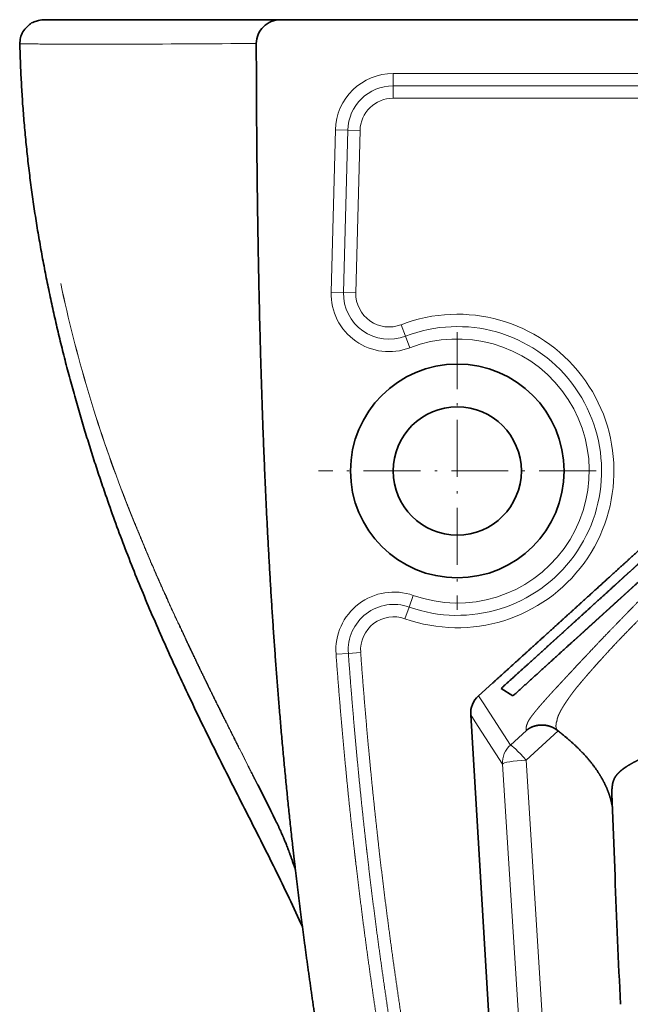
# Model space of a CAD drawing. Extents: x 66 to 384, y 41 to 268.
# Tile 4 of 6: x 266 to 298, y 216 to 268. Entities that reach past the tile are written whole.
import ezdxf

# ---------------------------------------------------------------- set-up
doc = ezdxf.new("R2010")
doc.units = 0
doc.linetypes.add('DASHDOT', pattern=[18.5, 12, -3, 0.5, -3])
doc.layers.get('0').update_dxf_attribs({"lineweight": 13})

# ---------------------------------------------------------------- blocks, each defined once
blk = doc.blocks.new('BLOCK11')
at = {"color": 7, "linetype": 'DASHDOT', "lineweight": 13}
for p, q in [((-90.01, -65.76), (-90.01, -124.27)), ((-60.76, -95.01), (-119.27, -95.01))]:
    blk.add_line(p, q, dxfattribs=at)
blk = doc.blocks.new('BLOCK14')
at = {"color": 7, "lineweight": 35, "ltscale": 0.067288}
blk.add_line((-177.15, 0), (-174.46, 0), dxfattribs=at)
at = {"color": 7, "lineweight": 35, "ltscale": 0.037004}
blk.add_line((-174.46, 0), (-172.98, 0), dxfattribs=at)
at = {"color": 7, "lineweight": 35, "ltscale": 0.420831}
blk.add_line((-172.98, 0), (-156.15, 0), dxfattribs=at)
at = {"color": 7, "lineweight": 35}
for p, q in [((-156.15, 0), (-127.23, 0)), ((-127.23, 0), (127.23, 0)), ((-87.18, -146.37), (-78.79, -286.1))]:
    blk.add_line(p, q, dxfattribs=at)
at = {"color": 7, "lineweight": 13}
for p, q in [((103.5, -11.34), (-103.5, -11.34)), ((103.5, -13.94), (-103.5, -13.94)), ((-103.5, -16.53), (103.5, -16.53)), ((-115.69, -23.22), (-116.57, -57.37)), ((-113.09, -23.29), (-113.97, -57.44)), ((-110.5, -23.35), (-111.37, -57.51)), ((-80.47, -156.71), (-72.87, -277.53)), ((-75.48, -155.87), (-67.04, -290.11))]:
    blk.add_line(p, q, dxfattribs=at)
at = {"color": 7, "lineweight": 13, "ltscale": 0.064952}
for p, q in [((-103.5, -13.94), (-103.5, -11.34)), ((-103.5, -13.94), (-103.5, -16.53)), ((-113.09, -23.29), (-115.69, -23.22)), ((-113.09, -23.29), (-110.5, -23.35)), ((-113.97, -57.44), (-116.57, -57.37)), ((-113.97, -57.44), (-111.37, -57.51)), ((-100.93, -66.64), (-101.86, -64.22)), ((-100.93, -66.64), (-100, -69.07)), ((-100.18, -123.66), (-99.31, -121.22)), ((-100.18, -123.66), (-101.04, -126.11)), ((-112.96, -133.41), (-115.55, -133.6)), ((-112.96, -133.41), (-110.37, -133.22))]:
    blk.add_line(p, q, dxfattribs=at)
at = {"color": 7, "lineweight": 13, "ltscale": 0.000338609}
blk.add_line((-160.37, -100), (-160.36, -100.01), dxfattribs=at)
at = {"color": 7, "lineweight": 13, "ltscale": 0.000336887}
blk.add_line((-160.33, -99.99), (-160.33, -100), dxfattribs=at)
at = {"color": 7, "lineweight": 35, "ltscale": 0.101962}
blk.add_line((-85.55, -142.37), (-82.52, -139.63), dxfattribs=at)
at = {"color": 7, "lineweight": 35, "ltscale": 0.073211}
blk.add_line((-78.29, -142.37), (-80.75, -140.78), dxfattribs=at)
at = {"color": 7, "lineweight": 13, "ltscale": 0.044324}
blk.add_line((-85.55, -142.37), (-84.58, -143.85), dxfattribs=at)
at = {"color": 7, "lineweight": 13, "ltscale": 0.264033}
blk.add_line((-84.58, -143.85), (-78.83, -152.71), dxfattribs=at)
at = {"color": 7, "lineweight": 13, "ltscale": 0.04415}
blk.add_line((-87.18, -146.37), (-86.22, -147.85), dxfattribs=at)
at = {"color": 7, "lineweight": 13, "ltscale": 0.264031}
blk.add_line((-86.22, -147.85), (-80.47, -156.71), dxfattribs=at)
at = {"color": 7, "lineweight": 13, "ltscale": 0.114107}
blk.add_line((-75.46, -149.64), (-78.83, -152.71), dxfattribs=at)
at = {"color": 7, "lineweight": 13, "ltscale": 0.227184}
blk.add_line((-68.77, -149.74), (-75.48, -155.87), dxfattribs=at)
at = {"color": 7, "lineweight": 35, "ltscale": 0.005861}
blk.add_line((-68.95, -149.6), (-68.77, -149.74), dxfattribs=at)
at = {"color": 7, "lineweight": 35, "ltscale": 0.433601}
blk.add_line((-57.44, -163.02), (-56.78, -180.35), dxfattribs=at)
at = {"color": 7, "lineweight": 35, "ltscale": 0.028321}
blk.add_line((-124.31, -177.25), (-124.18, -178.38), dxfattribs=at)
at = {"color": 7, "lineweight": 35}
for radius in [22.5, 13.5]:
    blk.add_circle((-90.01, -95.01), radius, dxfattribs=at)
at = {"color": 7, "lineweight": 13}
for centre, radius, start, end in [((-175.75, 198.74), 203.87, 268.9653, 269.3859), ((-194.71, 9070.61), 9075.83, 270.212521, 270.393697), ((-103.5, -23.53), 12.2, 90, 178.5291), ((-103.5, -23.53), 9.6, 90, 178.5291), ((-103.5, -23.53), 7, 90, 178.5291), ((-104.38, -57.69), 12.2, 178.5291, 291.0436), ((-104.38, -57.69), 9.6, 178.5291, 291.0436), ((-104.38, -57.69), 7, 178.5291, 291.0436), ((-90.01, -95.01), 33, 250.4711, 471.0436), ((-90.01, -95.01), 30.4, 250.4711, 471.0436), ((-90.01, -95.01), 27.8, 250.4711, 471.0436), ((-103.38, -132.71), 12.2, 70.4711, 184.1927), ((-103.38, -132.71), 9.6, 70.4711, 184.1927), ((-103.38, -132.71), 7, 70.4711, 184.1927)]:
    blk.add_arc(centre, radius, start, end, dxfattribs=at)
at = {"color": 7, "lineweight": 35}
for centre, radius, start, end in [((-82.19, -146.07), 5, 132.1729, 183.453), ((-588.36, -393.05), 511.91, 26.025, 26.9459), ((-135.85, -182.08), 12.13, 14.1324, 16.9061), ((1654.11, -120.08), 1711.95, 182.01756, 182.92045)]:
    blk.add_arc(centre, radius, start, end, dxfattribs=at)
blk.add_ellipse((-127.23, -5), major_axis=(5.11, 0), ratio=0.977914, start_param=1.570802, end_param=3.143104, dxfattribs=at)
at = {"color": 7, "lineweight": 13}
for centre, major_axis, ratio, start_param, end_param in [((-58.75, -48.87), (54.67, -173.56), 0.620175, 4.557353, 4.812755), ((-60.04, -49.54), (54.72, -172.01), 0.61715, 4.552925, 4.810424), ((-75.48, -156.41), (-4.19, -2.72), 0.998594, 4.872268, 5.766765), ((-75.48, -156.41), (3.37, -3.69), 0.073686, 1.651362, 3.089088), ((-75.48, -156.41), (-4.99, -0.31), 0.108743, 4.705549, 6.256849)]:
    blk.add_ellipse(centre, major_axis=major_axis, ratio=ratio, start_param=start_param, end_param=end_param, dxfattribs=at)
at = {"color": 7, "lineweight": 35}
for points, degree, knots in [([(-177.12, 0), (-177.63, 0), (-178.5, -0.23), (-179.73, -0.61), (-180.66, -1.49), (-181.57, -2.46), (-182.06, -3.79), (-182.16, -4.67), (-182.15, -5.12)], 3, [0, 0, 0, 0, 1.528801, 2.669111, 3.803467, 5.306029, 6.62998, 7.953931, 7.953931, 7.953931, 7.953931]), ([(-182.15, -5.12), (-182.12, -6.46), (-182.04, -9.14), (-181.85, -13.17), (-181.61, -17.19), (-181.3, -21.22), (-180.93, -25.25), (-180.51, -29.27), (-180.03, -33.29), (-179.49, -37.31), (-178.9, -41.34), (-178.25, -45.35), (-177.54, -49.36), (-176.79, -53.35), (-175.98, -57.33), (-175.13, -61.29), (-174.23, -65.23), (-173.27, -69.19), (-172.25, -73.2), (-171.17, -77.23), (-170.04, -81.22), (-168.9, -85.13), (-167.73, -88.94), (-166.55, -92.67), (-165.35, -96.35), (-164.52, -98.79), (-164.1, -100)], 3, [0, 0, 0, 0, 4.026837, 8.056372, 12.091046, 16.129286, 20.172401, 24.219072, 28.268243, 32.320268, 36.390913, 40.463202, 44.529393, 48.595665, 52.652137, 56.706988, 60.739391, 64.76852, 68.952695, 73.131693, 77.290012, 81.405756, 85.348254, 89.244203, 93.1337, 96.970686, 96.970686, 96.970686, 96.970686]), ([(-28.64, -90.7), (-30.85, -92.71), (-33.06, -94.71), (-35.26, -96.72), (-39.7, -100.75), (-44.13, -104.78), (-46.36, -106.81), (-50.75, -110.8), (-55.14, -114.79), (-57.3, -116.75), (-60, -119.2), (-62.7, -121.66), (-63.24, -122.15), (-67.42, -125.94), (-71.6, -129.73), (-75.24, -133.03), (-78.88, -136.33), (-82.52, -139.63)], 5, [0.220291, 0.220291, 0.220291, 0.220291, 0.220291, 0.220291, 21.306299, 21.306299, 21.306299, 42.612599, 42.612599, 42.612599, 63.257481, 63.257481, 63.257481, 68.418754, 68.418754, 68.418754, 103.16886, 103.16886, 103.16886, 103.16886, 103.16886, 103.16886]), ([(-28.74, -93.55), (-28.79, -93.6), (-28.85, -93.65), (-28.9, -93.69), (-29.2, -93.96), (-29.49, -94.24), (-29.74, -94.46), (-30.48, -95.13), (-31.23, -95.81), (-31.73, -96.27), (-33.75, -98.11), (-35.87, -100.03), (-37.52, -101.53), (-40.91, -104.61), (-44.33, -107.72), (-46.07, -109.31), (-48.57, -111.58), (-50.95, -113.74), (-51.72, -114.44), (-52.87, -115.49), (-54.01, -116.52), (-54.3, -116.78), (-55.06, -117.47), (-55.82, -118.17), (-56.19, -118.5), (-57.99, -120.14), (-59.75, -121.74), (-61.09, -122.96), (-63.15, -124.83), (-65.27, -126.75), (-65.98, -127.39), (-66.99, -128.31), (-68.01, -129.24), (-68.6, -129.77), (-69.26, -130.37), (-69.92, -130.96), (-70.27, -131.29), (-72.58, -133.38), (-74.89, -135.48), (-76.84, -137.24), (-78.8, -139.01), (-80.75, -140.78)], 5, [75.61083, 75.61083, 75.61083, 75.61083, 75.61083, 75.61083, 76.320618, 76.320618, 76.320618, 79.634197, 79.634197, 79.634197, 86.261347, 86.261347, 86.261347, 106.082529, 106.082529, 106.082529, 126.640976, 126.640976, 126.640976, 136.655515, 136.655515, 136.655515, 141.94569, 141.94569, 141.94569, 146.952972, 146.952972, 146.952972, 166.488365, 166.488365, 166.488365, 176.159237, 176.159237, 176.159237, 180.215776, 180.215776, 180.215776, 185.051212, 185.051212, 185.051212, 211.386581, 211.386581, 211.386581, 211.386581, 211.386581, 211.386581]), ([(-130.41, -98.96), (-129.7, -114.43), (-128.83, -129.31), (-127.76, -143.61), (-126.37, -158.74), (-124.74, -173.5), (-124.6, -174.76), (-124.45, -176), (-124.31, -177.25)], 5, [0, 0, 0, 0, 0, 0, 126.869217, 126.869217, 126.869217, 138.63941, 138.63941, 138.63941, 138.63941, 138.63941, 138.63941]), ([(-28.82, -97.44), (-28.94, -97.56), (-29.06, -97.67), (-29.19, -97.78), (-29.82, -98.35), (-30.45, -98.93), (-30.95, -99.39), (-32.47, -100.76), (-33.98, -102.14), (-34.99, -103.06), (-37.98, -105.78), (-40.97, -108.49), (-42.95, -110.29), (-45.92, -112.99), (-48.89, -115.69), (-49.88, -116.59), (-51.37, -117.94), (-52.85, -119.29), (-53.35, -119.74), (-54.09, -120.42), (-54.83, -121.09), (-55.08, -121.32), (-55.45, -121.65), (-55.82, -121.99), (-55.94, -122.1), (-56.19, -122.32), (-56.43, -122.55), (-56.58, -122.68), (-56.8, -122.88), (-57.04, -123.1), (-57.22, -123.26), (-57.49, -123.51), (-57.78, -123.77), (-57.93, -123.91), (-58.23, -124.18), (-58.53, -124.46), (-58.68, -124.59), (-58.98, -124.86), (-59.25, -125.11), (-59.39, -125.23), (-59.64, -125.46), (-59.88, -125.68), (-60.01, -125.8), (-60.25, -126.01), (-60.47, -126.21), (-60.58, -126.31), (-60.88, -126.59), (-61.13, -126.82), (-61.27, -126.94), (-61.5, -127.15), (-61.77, -127.4), (-61.87, -127.48), (-62.08, -127.67), (-62.3, -127.88), (-62.42, -127.99), (-62.6, -128.15), (-62.81, -128.34), (-62.88, -128.4), (-63, -128.51), (-63.13, -128.63), (-63.19, -128.68), (-63.38, -128.85), (-63.56, -129.02), (-63.69, -129.13), (-64.3, -129.69), (-64.92, -130.26), (-65.42, -130.7), (-68.29, -133.31), (-71.16, -135.91), (-73.54, -138.06), (-75.91, -140.22), (-78.29, -142.37)], 5, [179.19849, 179.19849, 179.19849, 179.19849, 179.19849, 179.19849, 181.076304, 181.076304, 181.076304, 188.70491, 188.70491, 188.70491, 203.962039, 203.962039, 203.962039, 233.884072, 233.884072, 233.884072, 248.841578, 248.841578, 248.841578, 256.320332, 256.320332, 256.320332, 260.059712, 260.059712, 260.059712, 261.929407, 261.929407, 261.929407, 263.723137, 263.723137, 263.723137, 265.464651, 265.464651, 265.464651, 267.338502, 267.338502, 267.338502, 269.212509, 269.212509, 269.212509, 271.086515, 271.086515, 271.086515, 272.899476, 272.899476, 272.899476, 274.776608, 274.776608, 274.776608, 278.587776, 278.587776, 278.587776, 280.456659, 280.456659, 280.456659, 282.325542, 282.325542, 282.325542, 283.281168, 283.281168, 283.281168, 284.215048, 284.215048, 284.215048, 286.082437, 286.082437, 286.082437, 293.546528, 293.546528, 293.546528, 329.414326, 329.414326, 329.414326, 329.414326, 329.414326, 329.414326]), ([(-164.1, -100), (-163.48, -101.8), (-162.21, -105.4), (-160.21, -110.77), (-158.12, -116.12), (-155.94, -121.44), (-153.69, -126.74), (-151.36, -132.02), (-148.95, -137.3), (-146.33, -142.9), (-143.51, -148.75), (-140.5, -154.83), (-137.48, -160.85), (-134.43, -166.84), (-131.38, -172.84), (-128.36, -178.86), (-125.42, -184.91), (-123.54, -188.98), (-122.62, -191.02)], 3, [0, 0, 0, 0, 5.724688, 11.451556, 17.192843, 22.941344, 28.701946, 34.466946, 40.253685, 46.120255, 52.9978, 59.741709, 66.474019, 73.198762, 79.928771, 86.659446, 93.386216, 100.110644, 100.110644, 100.110644, 100.110644]), ([(-75.46, -149.64), (-75.41, -149.59), (-75.35, -149.55), (-75.3, -149.51), (-75.19, -149.43), (-75.08, -149.35), (-75.03, -149.32), (-74.92, -149.25), (-74.81, -149.18), (-74.75, -149.15), (-74.64, -149.09), (-74.53, -149.04), (-74.48, -149.01), (-74.31, -148.93), (-74.15, -148.86), (-74.04, -148.82), (-73.88, -148.76), (-73.71, -148.71), (-73.66, -148.7), (-73.54, -148.66), (-73.43, -148.64), (-73.37, -148.62), (-73.21, -148.59), (-73.03, -148.56), (-72.92, -148.54), (-72.57, -148.5), (-72.21, -148.49), (-71.96, -148.49), (-71.58, -148.52), (-71.18, -148.59), (-71.04, -148.62), (-70.81, -148.67), (-70.57, -148.75), (-70.47, -148.78), (-70.27, -148.85), (-70.05, -148.94), (-69.94, -148.99), (-69.76, -149.08), (-69.56, -149.19), (-69.49, -149.23), (-69.35, -149.32), (-69.2, -149.42), (-69.12, -149.47), (-69.04, -149.53), (-68.95, -149.6)], 5, [0, 0, 0, 0, 0, 0, 2.887643, 2.887643, 2.887643, 5.775285, 5.775285, 5.775285, 8.660225, 8.660225, 8.660225, 11.545165, 11.545165, 11.545165, 17.310467, 17.310467, 17.310467, 20.272924, 20.272924, 20.272924, 23.160932, 23.160932, 23.160932, 28.923674, 28.923674, 28.923674, 40.466222, 40.466222, 40.466222, 46.238576, 46.238576, 46.238576, 50.093475, 50.093475, 50.093475, 53.957922, 53.957922, 53.957922, 56.086547, 56.086547, 56.086547, 57.905527, 57.905527, 57.905527, 57.905527, 57.905527, 57.905527]), ([(-57.31, -165.88), (-57.38, -165.5), (-57.46, -165.12), (-57.54, -164.75), (-57.83, -163.63), (-58.21, -162.53), (-58.5, -161.8), (-59.16, -160.36), (-59.97, -158.98), (-60.4, -158.3), (-61.81, -156.3), (-63.45, -154.43), (-64.62, -153.26), (-66.16, -151.85), (-67.78, -150.53), (-68.11, -150.26), (-68.44, -150), (-68.77, -149.74)], 5, [0, 0, 0, 0, 0, 0, 4.692585, 4.692585, 4.692585, 14.109117, 14.109117, 14.109117, 23.576734, 23.576734, 23.576734, 42.611907, 42.611907, 42.611907, 47.399618, 47.399618, 47.399618, 47.399618, 47.399618, 47.399618]), ([(-57.44, -163.02), (-57.44, -163.01), (-57.44, -163.01), (-57.44, -163), (-57.44, -162.99), (-57.44, -162.98), (-57.44, -162.97), (-57.44, -162.95), (-57.44, -162.94), (-57.44, -162.93), (-57.44, -162.86), (-57.45, -162.77), (-57.45, -162.69), (-57.45, -162.59), (-57.45, -162.5), (-57.45, -162.49), (-57.45, -162.48), (-57.45, -162.47), (-57.45, -162.46), (-57.45, -162.46), (-57.45, -162.45), (-57.45, -162.44), (-57.46, -162.28), (-57.46, -162.15), (-57.45, -162.11), (-57.45, -162.09), (-57.45, -162.07), (-57.45, -162.07), (-57.45, -162.06), (-57.44, -162.05), (-57.44, -162.04), (-57.43, -162), (-57.42, -161.92), (-57.41, -161.87), (-57.4, -161.76), (-57.38, -161.6), (-57.37, -161.5), (-57.35, -161.34), (-57.33, -161.16), (-57.32, -161.1), (-57.3, -160.97), (-57.28, -160.84), (-57.27, -160.77), (-57.23, -160.61), (-57.19, -160.46), (-57.16, -160.36), (-57.1, -160.18), (-57.03, -160.01), (-56.99, -159.92), (-56.93, -159.78), (-56.86, -159.65), (-56.83, -159.59), (-56.79, -159.53), (-56.76, -159.47), (-56.75, -159.46), (-56.74, -159.44), (-56.72, -159.42), (-56.72, -159.41), (-56.71, -159.39), (-56.69, -159.37), (-56.69, -159.36), (-56.63, -159.27), (-56.57, -159.19), (-56.51, -159.11), (-56.39, -158.96), (-56.26, -158.81), (-56.19, -158.73), (-56.05, -158.58), (-55.89, -158.43), (-55.81, -158.35), (-55.66, -158.22), (-55.5, -158.08), (-55.43, -158.03), (-55.34, -157.95), (-55.24, -157.88), (-55.21, -157.85), (-55.16, -157.81), (-55.11, -157.77), (-55.09, -157.76), (-55.04, -157.72), (-54.98, -157.68), (-54.96, -157.66), (-54.88, -157.61), (-54.81, -157.55), (-54.75, -157.51), (-54.45, -157.3), (-54.13, -157.1), (-53.86, -156.93), (-53.55, -156.75), (-53.23, -156.57), (-53.2, -156.56), (-53.15, -156.53), (-53.09, -156.5), (-53.07, -156.49), (-53.02, -156.46), (-52.96, -156.43), (-52.95, -156.42), (-52.89, -156.39), (-52.84, -156.36), (-52.81, -156.34), (-52.67, -156.27), (-52.54, -156.2), (-52.43, -156.15), (-51.68, -155.77), (-50.87, -155.38), (-50.13, -155.03), (-49.35, -154.66), (-48.59, -154.31), (-48.56, -154.29), (-48.5, -154.26), (-48.45, -154.24), (-48.43, -154.23), (-48.39, -154.21), (-48.36, -154.2), (-48.34, -154.19), (-48.31, -154.17), (-48.27, -154.16), (-48.25, -154.15), (-48.11, -154.08), (-47.96, -154.01), (-47.84, -153.96), (-47.6, -153.85), (-47.38, -153.75), (-47.28, -153.71), (-47.16, -153.66), (-47.06, -153.61), (-47.05, -153.61), (-46.96, -153.58), (-46.88, -153.55), (-46.83, -153.53), (-46.75, -153.5), (-46.66, -153.47), (-46.63, -153.46), (-46.56, -153.44), (-46.49, -153.42), (-46.45, -153.41), (-46.42, -153.39), (-46.38, -153.38)], 5, [0, 0, 0, 0, 0, 0, 0.394297, 0.394297, 0.394297, 0.788594, 0.788594, 0.788594, 1.577189, 1.577189, 1.577189, 5.263567, 5.263567, 5.263567, 5.485449, 5.485449, 5.485449, 5.707331, 5.707331, 5.707331, 5.929216, 5.929216, 5.929216, 12.871222, 12.871222, 12.871222, 13.876875, 13.876875, 13.876875, 17.249686, 17.249686, 17.249686, 19.943486, 19.943486, 19.943486, 23.258878, 23.258878, 23.258878, 25.09839, 25.09839, 25.09839, 26.942629, 26.942629, 26.942629, 29.700404, 29.700404, 29.700404, 32.458179, 32.458179, 32.458179, 34.217256, 34.217256, 34.217256, 34.569074, 34.569074, 34.569074, 34.920893, 34.920893, 34.920893, 35.272712, 35.272712, 35.272712, 38.087206, 38.087206, 38.087206, 41.122288, 41.122288, 41.122288, 44.15737, 44.15737, 44.15737, 46.477256, 46.477256, 46.477256, 47.14418, 47.14418, 47.14418, 47.989605, 47.989605, 47.989605, 48.762901, 48.762901, 48.762901, 50.309488, 50.309488, 50.309488, 57.797873, 57.797873, 57.797873, 58.445783, 58.445783, 58.445783, 59.155308, 59.155308, 59.155308, 59.859133, 59.859133, 59.859133, 60.507046, 60.507046, 60.507046, 63.098678, 63.098678, 63.098678, 77.781234, 77.781234, 77.781234, 78.540361, 78.540361, 78.540361, 78.919946, 78.919946, 78.919946, 79.29953, 79.29953, 79.29953, 79.679079, 79.679079, 79.679079, 82.3359, 82.3359, 82.3359, 84.63895, 84.63895, 84.63895, 85.424717, 85.424717, 85.424717, 87.573786, 87.573786, 87.573786, 88.591156, 88.591156, 88.591156, 89.608526, 89.608526, 89.608526, 89.608526, 89.608526, 89.608526]), ([(-124.25, -178.55), (-124.33, -178.3), (-124.5, -177.81), (-124.74, -177.12), (-124.97, -176.46), (-125.19, -175.85), (-125.41, -175.27), (-125.61, -174.73), (-125.8, -174.23), (-125.98, -173.76), (-126.15, -173.33), (-126.3, -172.94), (-126.43, -172.63), (-126.54, -172.37), (-126.63, -172.16), (-126.7, -172), (-126.77, -171.84), (-126.84, -171.67), (-126.96, -171.41), (-127.12, -171.06), (-127.33, -170.6), (-127.57, -170.08), (-127.83, -169.53), (-128.09, -168.99), (-128.27, -168.62), (-128.35, -168.44)], 3, [0, 0, 0, 0, 0.782291, 1.547246, 2.20687, 2.871957, 3.490626, 4.082636, 4.584707, 5.10443, 5.583831, 5.986536, 6.34297, 6.601929, 6.841964, 7.012473, 7.135012, 7.345976, 7.593798, 7.980579, 8.50704, 9.103034, 9.706856, 10.311378, 10.917028, 10.917028, 10.917028, 10.917028]), ([(-124.18, -178.38), (-123.1, -187.62), (-121.93, -196.75), (-120.65, -205.81), (-119.24, -215.17), (-117.72, -224.59), (-117.67, -224.9), (-117.62, -225.22), (-117.57, -225.53)], 5, [16.273356, 16.273356, 16.273356, 16.273356, 16.273356, 16.273356, 103.693066, 103.693066, 103.693066, 106.702927, 106.702927, 106.702927, 106.702927, 106.702927, 106.702927])]:
    blk.add_open_spline(points, degree=degree, knots=knots, dxfattribs=at)
at = {"color": 7, "lineweight": 13}
for points, knots in [([(-182.15, -5.12), (-182.15, -5.12), (-182.15, -5.12), (-181.94, -5.11), (-181.85, -5.11), (-181.74, -5.11), (-181.6, -5.11), (-181.38, -5.11), (-181.12, -5.1), (-181.05, -5.1), (-180.95, -5.1), (-180.85, -5.1), (-180.78, -5.1), (-180.71, -5.1), (-180.64, -5.1), (-180.59, -5.1), (-180.39, -5.1), (-180.17, -5.1), (-179.98, -5.1), (-179.75, -5.1), (-179.51, -5.1), (-179.49, -5.1), (-179.46, -5.1), (-179.43, -5.1)], [0, 0, 0, 0, 0, 0, 0.210905, 0.210905, 0.210905, 21.848138, 21.848138, 21.848138, 29.066271, 29.066271, 29.066271, 31.886053, 31.886053, 31.886053, 35.285279, 35.285279, 35.285279, 49.735884, 49.735884, 49.735884, 51.539741, 51.539741, 51.539741, 51.539741, 51.539741, 51.539741]), ([(-177.94, -5.12), (-177.41, -5.13), (-176.86, -5.13), (-176.3, -5.14), (-175.44, -5.14), (-174.55, -5.15), (-174.25, -5.15), (-173.33, -5.16), (-172.39, -5.16), (-171.73, -5.16), (-170.74, -5.17), (-169.72, -5.17), (-169.38, -5.17), (-167.63, -5.17), (-165.8, -5.17), (-164.28, -5.17), (-162.69, -5.16), (-161.05, -5.16), (-161.05, -5.16), (-161.04, -5.16), (-161.04, -5.16)], [0, 0, 0, 0, 0, 0, 28.541447, 28.541447, 28.541447, 42.84393, 42.84393, 42.84393, 71.400787, 71.400787, 71.400787, 85.727291, 85.727291, 85.727291, 143.123466, 143.123466, 143.123466, 143.162881, 143.162881, 143.162881, 143.162881, 143.162881, 143.162881]), ([(-160.36, -100.01), (-160.29, -100.19), (-160.23, -100.37), (-160.16, -100.54), (-159.06, -103.37), (-157.94, -106.18), (-156.86, -108.8), (-155.17, -112.82), (-153.44, -116.81), (-152.83, -118.2), (-151.44, -121.31), (-150.04, -124.4), (-149.25, -126.12), (-148.29, -128.17), (-147.33, -130.22), (-147.17, -130.56), (-146.68, -131.59), (-146.2, -132.62), (-145.87, -133.29), (-145.22, -134.66), (-144.56, -136.03), (-144.24, -136.71), (-143.58, -138.07), (-142.91, -139.44), (-142.58, -140.12), (-141.91, -141.49), (-141.24, -142.85), (-140.91, -143.53), (-140.23, -144.9), (-139.56, -146.26), (-139.22, -146.94), (-138.21, -148.97), (-137.19, -151), (-136.51, -152.35), (-135.37, -154.61), (-134.23, -156.85), (-133.78, -157.75), (-133.14, -159), (-132.51, -160.25), (-132.36, -160.54), (-132.02, -161.21), (-131.68, -161.88), (-131.52, -162.2), (-131.18, -162.86), (-130.84, -163.55), (-130.7, -163.82), (-130.12, -164.96), (-129.54, -166.09), (-129.15, -166.88), (-128.75, -167.66), (-128.36, -168.45)], [0, 0, 0, 0, 0, 0, 1.916371, 1.916371, 1.916371, 30.684772, 30.684772, 30.684772, 46.01432, 46.01432, 46.01432, 65.173344, 65.173344, 65.173344, 69.004817, 69.004817, 69.004817, 76.667763, 76.667763, 76.667763, 84.354119, 84.354119, 84.354119, 92.022081, 92.022081, 92.022081, 99.696212, 99.696212, 99.696212, 107.370344, 107.370344, 107.370344, 122.708181, 122.708181, 122.708181, 132.926965, 132.926965, 132.926965, 136.911208, 136.911208, 136.911208, 140.743933, 140.743933, 140.743933, 144.762161, 144.762161, 144.762161, 153.645518, 153.645518, 153.645518, 153.645518, 153.645518, 153.645518]), ([(-160.33, -100), (-160.21, -100.31), (-160.09, -100.62), (-159.96, -100.95), (-158.49, -104.71), (-156.97, -108.44), (-155.53, -111.87), (-153.52, -116.51), (-151.46, -121.12), (-150.91, -122.34), (-149.79, -124.79), (-148.66, -127.23), (-148.09, -128.45), (-147.38, -129.97), (-146.66, -131.49), (-146.52, -131.79), (-146.23, -132.4), (-145.94, -133.01), (-145.79, -133.31), (-145.51, -133.92), (-145.21, -134.52), (-145.07, -134.83), (-144.19, -136.65), (-143.31, -138.47), (-142.57, -140), (-141.23, -142.73), (-139.88, -145.46), (-139.28, -146.67), (-137.69, -149.87), (-136.08, -153.06), (-135.03, -155.13), (-133.95, -157.27), (-132.87, -159.41), (-132.68, -159.79), (-132.5, -160.14), (-132.32, -160.5), (-132.22, -160.69), (-132.12, -160.89), (-132.02, -161.09)], [0, 0, 0, 0, 0, 0, 3.375443, 3.375443, 3.375443, 40.885471, 40.885471, 40.885471, 54.529418, 54.529418, 54.529418, 68.167545, 68.167545, 68.167545, 71.578312, 71.578312, 71.578312, 74.98908, 74.98908, 74.98908, 78.399848, 78.399848, 78.399848, 95.444857, 95.444857, 95.444857, 109.103807, 109.103807, 109.103807, 131.645933, 131.645933, 131.645933, 133.391692, 133.391692, 133.391692, 135.657348, 135.657348, 135.657348, 135.657348, 135.657348, 135.657348]), ([(-28.83, -99.98), (-30.89, -101.93), (-32.9, -103.84), (-34.85, -105.71), (-38.48, -109.2), (-41.8, -112.44), (-43.32, -113.94), (-44.92, -115.51), (-46.45, -117.04), (-46.56, -117.14), (-46.75, -117.34), (-46.95, -117.53), (-47.01, -117.59), (-47.14, -117.72), (-47.26, -117.85), (-47.32, -117.91), (-49.09, -119.67), (-50.77, -121.36), (-52.28, -122.9), (-54.15, -124.81), (-55.86, -126.57), (-56.22, -126.95), (-57.01, -127.76), (-57.76, -128.54), (-58.17, -128.96), (-59.28, -130.12), (-60.32, -131.21), (-60.98, -131.91), (-61.82, -132.79), (-62.61, -133.64), (-62.74, -133.78), (-63.09, -134.14), (-63.44, -134.51), (-63.6, -134.69), (-64.17, -135.29), (-64.72, -135.88), (-65.1, -136.3), (-65.82, -137.07), (-66.51, -137.81), (-66.84, -138.16), (-67.22, -138.57), (-67.59, -138.97), (-67.68, -139.06), (-67.78, -139.18), (-67.89, -139.29), (-67.93, -139.34), (-68, -139.41), (-68.06, -139.48), (-68.08, -139.49), (-68.11, -139.54), (-68.15, -139.58), (-68.17, -139.59), (-68.29, -139.72), (-68.41, -139.85), (-68.51, -139.96), (-68.64, -140.1), (-68.76, -140.23), (-68.78, -140.25), (-68.82, -140.3), (-68.86, -140.35), (-68.88, -140.37), (-68.94, -140.43), (-69, -140.49), (-69.07, -140.57), (-69.13, -140.63), (-69.18, -140.69), (-69.2, -140.71), (-69.24, -140.76), (-69.29, -140.8), (-69.31, -140.82), (-69.39, -140.92), (-69.49, -141.03), (-69.57, -141.11), (-69.68, -141.22), (-69.79, -141.34), (-69.81, -141.36), (-69.87, -141.43), (-69.94, -141.5), (-69.97, -141.54), (-70.04, -141.62), (-70.11, -141.69), (-70.14, -141.73), (-70.65, -142.28), (-71.17, -142.85), (-71.61, -143.35), (-72.28, -144.11), (-72.87, -144.8), (-73.07, -145.03), (-73.26, -145.27), (-73.46, -145.51)], [0, 0, 0, 0, 0, 0, 27.274142, 27.274142, 27.274142, 52.678665, 52.678665, 52.678665, 55.100968, 55.100968, 55.100968, 56.263385, 56.263385, 56.263385, 57.425802, 57.425802, 57.425802, 89.00396, 89.00396, 89.00396, 98.722435, 98.722435, 98.722435, 108.572222, 108.572222, 108.572222, 129.112118, 129.112118, 129.112118, 135.26714, 135.26714, 135.26714, 141.06163, 141.06163, 141.06163, 155.214234, 155.214234, 155.214234, 168.023335, 168.023335, 168.023335, 170.403543, 170.403543, 170.403543, 172.3888, 172.3888, 172.3888, 173.095232, 173.095232, 173.095232, 173.804468, 173.804468, 173.804468, 177.878585, 177.878585, 177.878585, 178.979094, 178.979094, 178.979094, 180.023569, 180.023569, 180.023569, 181.680124, 181.680124, 181.680124, 182.703568, 182.703568, 182.703568, 183.750374, 183.750374, 183.750374, 186.820965, 186.820965, 186.820965, 187.890634, 187.890634, 187.890634, 189.185804, 189.185804, 189.185804, 190.480974, 190.480974, 190.480974, 208.686308, 208.686308, 208.686308, 219.165993, 219.165993, 219.165993, 219.165993, 219.165993, 219.165993]), ([(-22.71, -99.74), (-25.91, -102.49), (-29.02, -105.19), (-32.11, -107.89), (-35.93, -111.29), (-39.37, -114.45), (-40.28, -115.29), (-41.31, -116.25), (-42.31, -117.19), (-42.42, -117.28), (-42.61, -117.47), (-42.81, -117.65), (-42.87, -117.71), (-43, -117.83), (-43.13, -117.96), (-43.2, -118.02), (-44.94, -119.65), (-46.59, -121.23), (-48.08, -122.67), (-49.93, -124.49), (-51.62, -126.19), (-51.99, -126.55), (-52.66, -127.22), (-53.3, -127.88), (-53.55, -128.14), (-54.76, -129.37), (-55.88, -130.54), (-56.7, -131.4), (-57.56, -132.33), (-58.38, -133.22), (-58.46, -133.3), (-58.61, -133.47), (-58.75, -133.63), (-58.87, -133.75), (-59.3, -134.23), (-59.73, -134.7), (-60.1, -135.1), (-60.91, -136.01), (-61.69, -136.89), (-62.15, -137.42), (-62.65, -137.99), (-63.13, -138.55), (-63.16, -138.58), (-63.25, -138.69), (-63.35, -138.81), (-63.38, -138.84), (-63.43, -138.9), (-63.48, -138.95), (-63.49, -138.96), (-63.52, -139.01), (-63.56, -139.05), (-63.57, -139.06), (-63.68, -139.2), (-63.79, -139.34), (-63.89, -139.45), (-64, -139.59), (-64.11, -139.72), (-64.12, -139.73), (-64.16, -139.77), (-64.19, -139.81), (-64.2, -139.83), (-64.23, -139.86), (-64.27, -139.9), (-64.28, -139.92), (-64.35, -139.99), (-64.41, -140.07), (-64.46, -140.12), (-64.55, -140.23), (-64.64, -140.33), (-64.67, -140.36), (-64.77, -140.48), (-64.87, -140.61), (-64.93, -140.68), (-65.01, -140.78), (-65.08, -140.88), (-65.1, -140.9), (-65.16, -140.97), (-65.21, -141.04), (-65.24, -141.08), (-65.35, -141.22), (-65.45, -141.35), (-65.52, -141.44), (-65.96, -142.03), (-66.38, -142.62), (-66.73, -143.11), (-67.18, -143.79), (-67.59, -144.42), (-67.71, -144.62), (-67.83, -144.81), (-67.94, -145)], [0, 0, 0, 0, 0, 0, 41.878743, 41.878743, 41.878743, 57.743482, 57.743482, 57.743482, 60.14379, 60.14379, 60.14379, 61.357404, 61.357404, 61.357404, 62.571017, 62.571017, 62.571017, 93.672239, 93.672239, 93.672239, 103.678126, 103.678126, 103.678126, 110.507393, 110.507393, 110.507393, 136.423645, 136.423645, 136.423645, 139.216777, 139.216777, 139.216777, 141.706764, 141.706764, 141.706764, 154.982616, 154.982616, 154.982616, 172.924848, 172.924848, 172.924848, 175.945289, 175.945289, 175.945289, 177.277375, 177.277375, 177.277375, 177.997461, 177.997461, 177.997461, 178.693819, 178.693819, 178.693819, 182.940173, 182.940173, 182.940173, 183.766612, 183.766612, 183.766612, 184.55775, 184.55775, 184.55775, 185.34884, 185.34884, 185.34884, 187.722107, 187.722107, 187.722107, 189.84093, 189.84093, 189.84093, 192.544723, 192.544723, 192.544723, 193.333946, 193.333946, 193.333946, 194.977298, 194.977298, 194.977298, 198.134169, 198.134169, 198.134169, 215.82657, 215.82657, 215.82657, 224.290248, 224.290248, 224.290248, 224.290248, 224.290248, 224.290248]), ([(-111.59, -175.78), (-111.59, -175.76), (-111.6, -175.75), (-111.6, -175.73), (-111.61, -175.61), (-111.62, -175.49), (-111.64, -175.39), (-111.66, -175.21), (-111.68, -175.02), (-111.69, -174.96), (-112.62, -166.79), (-113.47, -158.57), (-114.24, -150.34), (-114.93, -142.02), (-115.55, -133.6)], [1.371991, 1.371991, 1.371991, 1.371991, 1.371991, 1.371991, 1.67156, 1.67156, 1.67156, 3.347197, 3.347197, 3.347197, 4.181179, 4.181179, 4.181179, 108.833472, 108.833472, 108.833472, 108.833472, 108.833472, 108.833472]), ([(-109.01, -175.48), (-109.03, -175.34), (-109.04, -175.22), (-109.06, -175.09), (-109.08, -174.88), (-109.11, -174.65), (-109.12, -174.55), (-110.05, -166.44), (-110.89, -158.27), (-111.66, -150.07), (-112.34, -141.79), (-112.96, -133.41)], [0, 0, 0, 0, 0, 0, 2.247249, 2.247249, 2.247249, 2.939012, 2.939012, 2.939012, 107.310564, 107.310564, 107.310564, 107.310564, 107.310564, 107.310564]), ([(-110.37, -133.22), (-109.75, -141.66), (-109.06, -149.99), (-108.29, -158.2), (-107.42, -166.52), (-106.48, -174.77), (-106.46, -174.91), (-106.45, -175.04), (-106.43, -175.19)], [264.998333, 264.998333, 264.998333, 264.998333, 264.998333, 264.998333, 361.478564, 361.478564, 361.478564, 363.724287, 363.724287, 363.724287, 363.724287, 363.724287, 363.724287]), ([(-68.95, -149.6), (-68.96, -149.58), (-68.98, -149.56), (-68.99, -149.54), (-69.01, -149.51), (-69.03, -149.47), (-69.04, -149.46), (-69.05, -149.43), (-69.07, -149.4), (-69.07, -149.39), (-69.08, -149.37), (-69.09, -149.34), (-69.1, -149.33), (-69.11, -149.3), (-69.13, -149.26), (-69.14, -149.24), (-69.16, -149.16), (-69.18, -149.09), (-69.19, -149.03), (-69.21, -148.95), (-69.22, -148.86), (-69.22, -148.83), (-69.22, -148.76), (-69.22, -148.69), (-69.22, -148.66), (-69.22, -148.57), (-69.21, -148.48), (-69.21, -148.42), (-69.2, -148.35), (-69.19, -148.27), (-69.18, -148.25), (-69.17, -148.19), (-69.16, -148.14), (-69.16, -148.1), (-69.15, -148.05), (-69.15, -147.99), (-69.14, -147.98), (-69.14, -147.97), (-69.14, -147.95), (-69.13, -147.94), (-69.12, -147.89), (-69.1, -147.84), (-69.08, -147.8), (-69.06, -147.77), (-69.04, -147.74), (-69.04, -147.74), (-69.04, -147.73), (-69.04, -147.73), (-69.03, -147.72), (-69.03, -147.71), (-69.02, -147.69), (-69.02, -147.68), (-69.01, -147.63), (-69.01, -147.57), (-69, -147.53), (-68.99, -147.45), (-68.98, -147.36), (-68.97, -147.31), (-68.94, -147.14), (-68.89, -146.97), (-68.85, -146.84), (-68.77, -146.64), (-68.68, -146.43), (-68.65, -146.37), (-68.58, -146.21), (-68.51, -146.06), (-68.47, -145.98), (-68.36, -145.76), (-68.25, -145.54), (-68.17, -145.4), (-68.08, -145.23), (-67.99, -145.08), (-67.97, -145.05), (-67.96, -145.03), (-67.94, -145)], [0, 0, 0, 0, 0, 0, 5.55842, 5.55842, 5.55842, 11.763585, 11.763585, 11.763585, 14.614176, 14.614176, 14.614176, 17.464766, 17.464766, 17.464766, 23.165944, 23.165944, 23.165944, 34.598133, 34.598133, 34.598133, 40.300304, 40.300304, 40.300304, 46.156442, 46.156442, 46.156442, 54.710926, 54.710926, 54.710926, 57.562423, 57.562423, 57.562423, 62.315741, 62.315741, 62.315741, 63.225127, 63.225127, 63.225127, 64.069624, 64.069624, 64.069624, 69.774215, 69.774215, 69.774215, 70.249623, 70.249623, 70.249623, 70.725031, 70.725031, 70.725031, 72.626655, 72.626655, 72.626655, 76.587301, 76.587301, 76.587301, 80.391684, 80.391684, 80.391684, 89.583109, 89.583109, 89.583109, 95.458426, 95.458426, 95.458426, 101.174184, 101.174184, 101.174184, 112.482462, 112.482462, 112.482462, 114.721029, 114.721029, 114.721029, 114.721029, 114.721029, 114.721029]), ([(-75.46, -149.64), (-75.47, -149.62), (-75.47, -149.6), (-75.48, -149.58), (-75.49, -149.54), (-75.49, -149.5), (-75.5, -149.48), (-75.51, -149.42), (-75.52, -149.36), (-75.52, -149.32), (-75.52, -149.22), (-75.52, -149.12), (-75.51, -149.07), (-75.5, -148.96), (-75.47, -148.84), (-75.46, -148.78), (-75.44, -148.7), (-75.41, -148.61), (-75.41, -148.6), (-75.4, -148.55), (-75.38, -148.5), (-75.37, -148.46), (-75.35, -148.41), (-75.33, -148.36), (-75.33, -148.36), (-75.32, -148.35), (-75.32, -148.34), (-75.32, -148.33), (-75.29, -148.28), (-75.27, -148.23), (-75.26, -148.19), (-75.24, -148.15), (-75.23, -148.12), (-75.23, -148.12), (-75.23, -148.11), (-75.23, -148.11), (-75.23, -148.11), (-75.22, -148.1), (-75.22, -148.09), (-75.22, -148.08), (-75.21, -148.06), (-75.2, -148.02), (-75.19, -147.99), (-75.16, -147.93), (-75.13, -147.86), (-75.12, -147.83), (-75.06, -147.71), (-74.98, -147.57), (-74.92, -147.47), (-74.82, -147.31), (-74.7, -147.14), (-74.66, -147.08), (-74.57, -146.95), (-74.48, -146.82), (-74.43, -146.76), (-74.29, -146.57), (-74.15, -146.38), (-74.05, -146.26), (-73.87, -146.02), (-73.69, -145.79), (-73.62, -145.71), (-73.54, -145.6), (-73.46, -145.51)], [0, 0, 0, 0, 0, 0, 4.953232, 4.953232, 4.953232, 9.906464, 9.906464, 9.906464, 19.813305, 19.813305, 19.813305, 29.677511, 29.677511, 29.677511, 39.506041, 39.506041, 39.506041, 42.195955, 42.195955, 42.195955, 47.12709, 47.12709, 47.12709, 47.80632, 47.80632, 47.80632, 48.464127, 48.464127, 48.464127, 54.659229, 54.659229, 54.659229, 55.072257, 55.072257, 55.072257, 55.485285, 55.485285, 55.485285, 56.311338, 56.311338, 56.311338, 59.514257, 59.514257, 59.514257, 62.949537, 62.949537, 62.949537, 70.776931, 70.776931, 70.776931, 75.744239, 75.744239, 75.744239, 80.711546, 80.711546, 80.711546, 90.74625, 90.74625, 90.74625, 99.685269, 99.685269, 99.685269, 99.685269, 99.685269, 99.685269]), ([(-104.93, -223.49), (-104.96, -223.33), (-104.98, -223.17), (-105.01, -223.01), (-106.47, -213.97), (-107.84, -204.95), (-109.09, -196.12), (-110.3, -186.75), (-111.41, -177.31), (-111.47, -176.8), (-111.53, -176.29), (-111.59, -175.78)], [1.463877, 1.463877, 1.463877, 1.463877, 1.463877, 1.463877, 3.943502, 3.943502, 3.943502, 119.58545, 119.58545, 119.58545, 126.181421, 126.181421, 126.181421, 126.181421, 126.181421, 126.181421]), ([(-102.37, -223.07), (-102.45, -222.58), (-102.53, -222.09), (-102.59, -221.67), (-104.12, -212.15), (-105.55, -202.66), (-106.8, -193.65), (-107.96, -184.61), (-109.01, -175.48)], [0, 0, 0, 0, 0, 0, 6.429613, 6.429613, 6.429613, 124.629708, 124.629708, 124.629708, 124.629708, 124.629708, 124.629708]), ([(-106.43, -175.19), (-105.33, -184.73), (-104.12, -194.18), (-102.79, -203.59), (-101.36, -213.04), (-99.82, -222.53), (-99.82, -222.57), (-99.81, -222.61), (-99.8, -222.65)], [285.163422, 285.163422, 285.163422, 285.163422, 285.163422, 285.163422, 399.43945, 399.43945, 399.43945, 399.915055, 399.915055, 399.915055, 399.915055, 399.915055, 399.915055])]:
    blk.add_open_spline(points, degree=5, knots=knots, dxfattribs=at)
at = {"color": 7, "lineweight": 35}
blk.add_open_spline([(-132.35, -5.01), (-132.31, -25.02), (-132.13, -44.51), (-131.76, -63.36), (-131.2, -81.51), (-130.41, -98.96)], degree=5, dxfattribs=at)

msp = doc.modelspace()

# ---------------------------------------------------------------- block references
at = {"lineweight": 0, "xscale": 0.25, "yscale": 0.25, "zscale": 0.25}
for name in ['BLOCK14', 'BLOCK11']:
    msp.add_blockref(name, (311.874, 267.594), dxfattribs=at)

doc.saveas('drawing.dxf')
